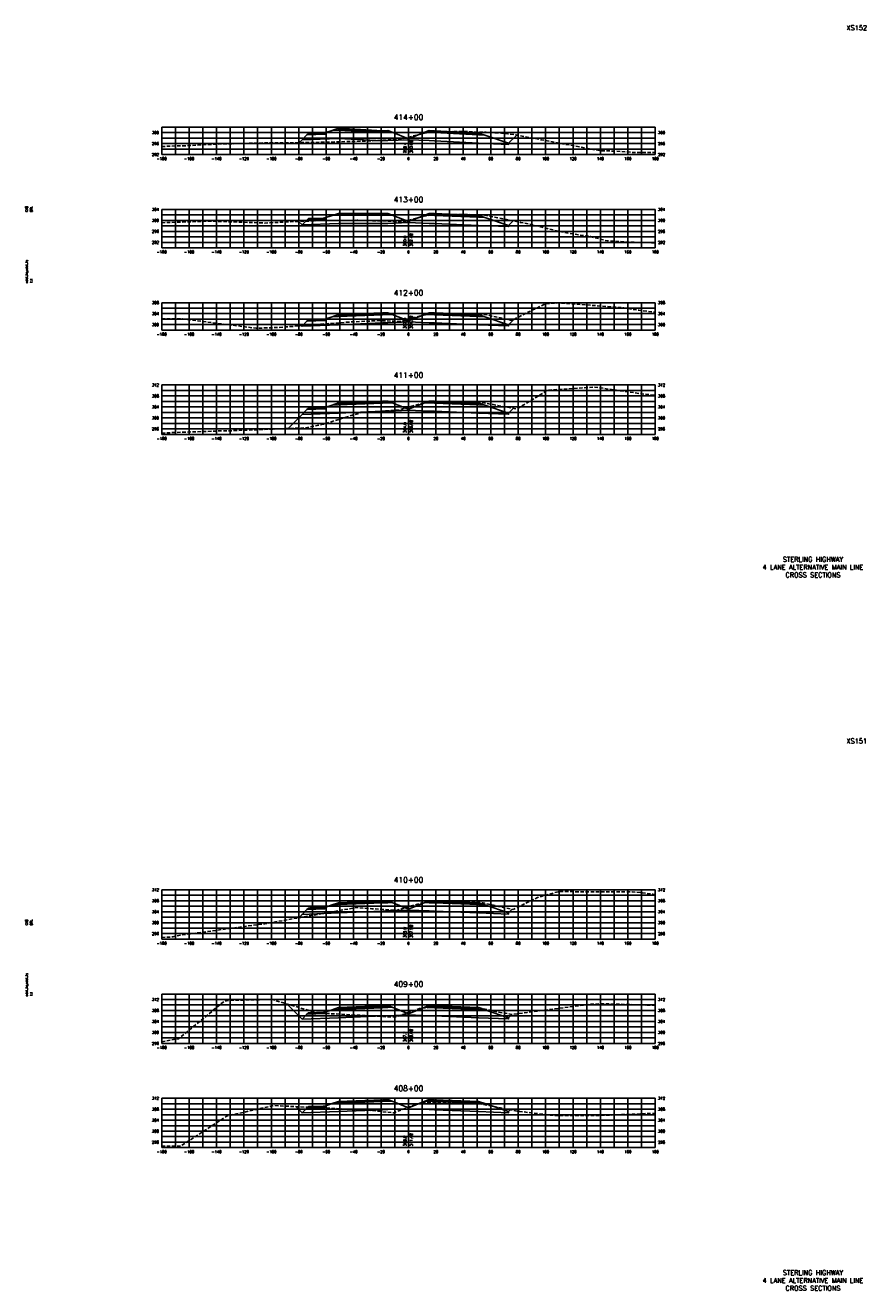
# Model space of a CAD drawing. Extents: x 37 to 9410, y 16 to 8218.
# Tile 66 of 110: x 6607 to 7220, y 3136 to 4058. Entities that reach past the tile are written whole.
import ezdxf
from ezdxf.enums import TextEntityAlignment as Align

# ---------------------------------------------------------------- set-up
doc = ezdxf.new("R2010")
doc.units = 0
doc.header["$LTSCALE"] = 20
doc.header["$MEASUREMENT"] = 0
doc.linetypes.add('HIDDEN_050%', pattern=[0.1875, 0.125, -0.0625])
for name, color, linetype in [('S-AT-TXT175', 6, 'Continuous'), ('S-AT-TXT80', 1, 'Continuous'), ('XDATUM', 3, 'Continuous'), ('XEG', 1, 'HIDDEN_050%'), ('XFG', 2, 'Continuous'), ('XGRID', 251, 'Continuous'), ('XGRIDT', 2, 'Continuous'), ('XREF-BORDER', 7, 'Continuous')]:
    doc.layers.add(name, color=color, linetype=linetype)
doc.styles.add('L100', font='simplex.shx', dxfattribs={"height": 2})
doc.styles.add('L175', font='ROMANSM.shx', dxfattribs={"height": 3.5})
doc.styles.add('L80', font='ROMANSM.shx', dxfattribs={"height": 1.6})

# ---------------------------------------------------------------- blocks, each defined once
blk = doc.blocks.new('03025_00_att1')
at = {"layer": 'S-AT-TXT175', "style": 'L175'}
for tag, p in [('NUM', (32.402, 20.822)), ('LINE1', (30.64, 1.444)), ('LINE2', (30.64, 1.161)), ('LINE3', (30.64, 0.877))]:
    blk.add_attdef(tag, text='', height=0.175, dxfattribs=at).set_placement(p, align=Align.CENTER)
at = {"layer": 'S-AT-TXT80', "style": 'L80'}
for tag, p in [('DESIGNED', (2.094, 14.201)), ('CHECKED', (2.265, 14.201)), ('DRAFTED', (2.436, 14.201)), ('PCTB', (2.094, 11.605)), ('PSCALE', (2.265, 11.605)), ('PVIEW', (2.436, 11.605))]:
    blk.add_attdef(tag, p, '', height=0.08, rotation=90, dxfattribs=at)

msp = doc.modelspace()

# ---------------------------------------------------------------- linework, layer by layer
at = {"layer": 'XDATUM', "flags": 128}
for points in [[(6806.43, 3972.68), (6808.46, 3974.71), (6835.05, 3975.78), (6867.05, 3974.02), (6871.05, 3974.18), (6886.05, 3974.78), (6901.05, 3974.18), (6905.05, 3974.02), (6937.05, 3972.26), (6959.05, 3971.38), (6959.05, 3972.27), (6965, 3978.22)], [(6805.94, 3915.24), (6808.46, 3912.71), (6835.05, 3913.78), (6867.05, 3913.62), (6871.05, 3913.78), (6886.05, 3914.38), (6901.05, 3913.78), (6905.05, 3913.62), (6937.05, 3912.34), (6959.05, 3911.46), (6959.05, 3912.35), (6962.35, 3915.65)], [(6808.1, 3839.24), (6808.46, 3838.88), (6835.05, 3839.94), (6867.05, 3841.22), (6871.05, 3841.38), (6886.05, 3841.98), (6901.05, 3841.38), (6905.05, 3841.22), (6937.05, 3839.94), (6959.05, 3839.06), (6959.05, 3839.95), (6963.1, 3844)], [(6798.26, 3764.27), (6808.46, 3774.48), (6835.05, 3775.54), (6867.05, 3776.82), (6871.05, 3776.98), (6886.05, 3777.58), (6901.05, 3776.98), (6905.05, 3776.82), (6937.05, 3775.54), (6959.05, 3774.66), (6959.05, 3775.55), (6962.45, 3778.94)], [(6805.95, 3407.57), (6808.46, 3410.08), (6835.05, 3411.14), (6867.05, 3412.42), (6871.05, 3412.58), (6886.05, 3413.18), (6901.05, 3412.58), (6905.05, 3412.42), (6937.05, 3411.14), (6959.05, 3410.26), (6959.05, 3411.15), (6961.67, 3413.77)], [(6797.35, 3344.78), (6808.46, 3333.68), (6835.05, 3334.74), (6867.05, 3336.02), (6871.05, 3336.18), (6886.05, 3336.78), (6901.05, 3336.18), (6905.05, 3336.02), (6937.05, 3334.74), (6959.05, 3333.86), (6959.05, 3334.75), (6961.44, 3337.13)], [(6803.85, 3269.89), (6808.46, 3265.28), (6835.05, 3266.34), (6867.05, 3267.62), (6871.05, 3267.78), (6886.05, 3268.38), (6901.05, 3267.78), (6905.05, 3267.62), (6937.05, 3266.34), (6959.05, 3265.46), (6959.05, 3266.35), (6960.3, 3267.6)]]:
    msp.add_lwpolyline(points, dxfattribs=at)
at = {"layer": 'XEG', "flags": 128}
for points in [[(6706.05, 3969.83), (6711.98, 3970.14), (6722.44, 3970.4), (6745.92, 3971.62), (6768.81, 3972.16), (6779.87, 3972.49), (6791.22, 3972.56), (6813.82, 3972.74), (6835.84, 3973.3), (6847.76, 3973.59), (6860.01, 3974.07), (6869.94, 3974.7), (6880.69, 3975.37), (6882.69, 3975.91), (6886.05, 3976.73), (6898.66, 3979.8), (6902.66, 3980.2), (6903.23, 3980.25), (6919.99, 3980.83), (6922.76, 3980.9), (6927.09, 3980.77), (6942.67, 3980.22), (6947.6, 3980.02), (6953.88, 3979.69), (6958.53, 3979.17), (6963.97, 3978.48), (6964.27, 3978.39), (6965.04, 3978.21), (6982.79, 3974.8), (7026.13, 3966.73), (7037.31, 3966.5), (7051.44, 3965.42), (7066.05, 3965.6)], [(6706.05, 3914.26), (6713.27, 3914.55), (6738.39, 3915.39), (6747.22, 3915.3), (6756.28, 3915.02), (6781.17, 3914.08), (6805.42, 3915.22), (6815.11, 3915.6), (6825.06, 3915.94), (6849.06, 3916.06), (6870.18, 3915.53), (6872.44, 3915.39), (6881.3, 3914.81), (6884.34, 3915.53), (6886.05, 3916), (6897.83, 3919.27), (6898.7, 3919.41), (6902.13, 3919.72), (6918.27, 3920.33), (6922.08, 3920.44), (6925.98, 3920.33), (6941.52, 3919.89), (6942.13, 3919.76), (6944.54, 3919.22), (6967.68, 3914.58), (6974.43, 3913.32), (6995.14, 3908.13), (7006.49, 3906.07), (7018.79, 3904.18), (7031.41, 3901), (7052.74, 3899.95), (7066.05, 3899.68)], [(6706.05, 3844.26), (6707.98, 3844.31), (6721.34, 3844.22), (6775, 3837.38), (6790.12, 3837.86), (6842.03, 3841.84), (6864.65, 3842.94), (6879.7, 3842.31), (6882.8, 3843.1), (6886.05, 3843.99), (6896.88, 3846.97), (6900.28, 3847.47), (6901.05, 3847.57), (6917.44, 3848.08), (6921, 3848.22), (6924.61, 3848.09), (6940.67, 3847.62), (6941.28, 3847.48), (6943.57, 3847.07), (6946.9, 3846.28), (6961.24, 3843.09), (6974.34, 3849.49), (6986.14, 3855.35), (6996.47, 3855.86), (7043.1, 3852.27), (7054.03, 3850.47), (7065.26, 3849.11), (7066.05, 3848.84)], [(6706.05, 3760.99), (6744.58, 3762.38), (6749.81, 3762.63), (6755.18, 3762.62), (6811.61, 3764.78), (6823.96, 3767.39), (6851.65, 3775.95), (6872.55, 3777.32), (6878.32, 3777.69), (6881.77, 3778.71), (6886.05, 3779.9), (6895.79, 3782.61), (6899.1, 3783.04), (6900.1, 3783.19), (6915.47, 3783.73), (6919.79, 3783.88), (6924.1, 3783.77), (6939.41, 3783.44), (6940.23, 3783.27), (6942.97, 3782.68), (6947.74, 3781.72), (6951.17, 3781.07), (6964.69, 3778.52), (6970.18, 3781.48), (6987.44, 3792.18), (7012.68, 3793.92), (7021.38, 3794.43), (7030.31, 3793.26), (7055.33, 3789.71), (7066.05, 3788.4)], [(6706.05, 3393.24), (6714.17, 3393.66), (6720.23, 3394.96), (6781.19, 3403.22), (6789.02, 3404.57), (6848.22, 3415.06), (6859.34, 3414.17), (6877.21, 3412.96), (6886.05, 3415.53), (6890.03, 3416.68), (6894.8, 3418.18), (6895.82, 3418.32), (6899.2, 3418.92), (6913.63, 3419.39), (6918.91, 3419.58), (6923.97, 3419.43), (6938.44, 3419), (6939.36, 3418.77), (6941.78, 3418.15), (6956.2, 3414.83), (6962.29, 3413.65), (6980.19, 3422.33), (6995.37, 3426.66), (7049.29, 3426.45), (7056.63, 3425.78), (7064.15, 3424.86), (7066.05, 3424.6)], [(6706.05, 3317.23), (6718.46, 3319.41), (6750.77, 3346.02), (6754.07, 3347.34), (6786.35, 3348.06), (6817.8, 3338.69), (6820.29, 3338.04), (6822.86, 3337.95), (6826.26, 3337.82), (6868.3, 3335.52), (6876.5, 3335.26), (6883.53, 3337.59), (6886.05, 3338.49), (6894.17, 3341.38), (6895.83, 3341.57), (6898.01, 3341.96), (6906.04, 3342.2), (6917.75, 3342.57), (6925.92, 3342.37), (6937.4, 3342.06), (6938.87, 3341.71), (6940.81, 3341.26), (6949.52, 3339.23), (6955.35, 3338.2), (6958.2, 3337.7), (6961.53, 3337.12), (6972.64, 3338.63), (7018.87, 3344.56), (7029.21, 3344.93), (7066.05, 3343.67)], [(6706.05, 3241.17), (6719.13, 3240.97), (6719.75, 3241.03), (6720.35, 3241.38), (6753.7, 3263.07), (6787.38, 3270.61), (6787.64, 3270.67), (6787.91, 3270.66), (6854.41, 3267.45), (6855.54, 3267.46), (6856.24, 3267.38), (6875.44, 3265.36), (6885.1, 3269.24), (6886.05, 3269.57), (6892.82, 3271.88), (6895.08, 3272.16), (6896.89, 3272.55), (6905.42, 3272.76), (6916.83, 3273.16), (6928.29, 3272.78), (6936.5, 3272.5), (6938.44, 3272.05), (6939.77, 3271.77), (6955.85, 3268.38), (6967.08, 3266.39), (6988.46, 3263.86), (6989.55, 3263.73), (6994.27, 3263.35), (7025.27, 3263.43), (7055.48, 3264.63), (7063.05, 3264.96), (7066.05, 3265.06)]]:
    msp.add_lwpolyline(points, dxfattribs=at)
at = {"layer": 'XFG', "flags": 128}
for points in [[(6886.05, 3975.52), (6874.1, 3980.3), (6871.05, 3980.18), (6867.05, 3980.02), (6835.05, 3981.78), (6830.48, 3981.59), (6825.05, 3979.78), (6825.05, 3978.78), (6812.01, 3978.26), (6808.46, 3974.71), (6835.05, 3975.78), (6867.05, 3974.02), (6871.05, 3974.18), (6886.05, 3974.78), (6886.05, 3975.52)], [(6825.05, 3979.78), (6824.05, 3979.74), (6824.05, 3979.4), (6814.05, 3979), (6814.05, 3979.34), (6813.05, 3979.3), (6812.01, 3978.26), (6825.05, 3978.78), (6825.05, 3979.78)], [(6824.05, 3979.74), (6814.05, 3979.34), (6814.05, 3979), (6824.05, 3979.4), (6824.05, 3979.74)], [(6871.05, 3980.52), (6867.05, 3980.36), (6835.05, 3982.12), (6835.05, 3983.12), (6830.48, 3981.59), (6835.05, 3981.78), (6867.05, 3980.02), (6871.05, 3980.18), (6874.1, 3980.3), (6871.05, 3981.52), (6871.05, 3980.52)], [(6871.05, 3981.52), (6867.05, 3981.36), (6835.05, 3983.12), (6835.05, 3982.78), (6867.05, 3981.02), (6871.05, 3981.18), (6871.05, 3981.52)], [(6871.05, 3981.18), (6867.05, 3981.02), (6835.05, 3982.78), (6835.05, 3982.12), (6867.05, 3980.36), (6871.05, 3980.52), (6871.05, 3981.18)], [(6886.05, 3975.52), (6898, 3980.3), (6901.05, 3980.18), (6905.05, 3980.02), (6937.05, 3978.26), (6941.62, 3978.08), (6959.05, 3972.27), (6959.05, 3971.38), (6937.05, 3972.26), (6905.05, 3974.02), (6901.05, 3974.18), (6886.05, 3974.78)], [(6901.05, 3981.52), (6898, 3980.3), (6901.05, 3980.18), (6905.05, 3980.02), (6937.05, 3978.26), (6941.62, 3978.08), (6937.05, 3979.6), (6937.05, 3978.6), (6905.05, 3980.36), (6901.05, 3980.52), (6901.05, 3981.52)], [(6901.05, 3981.52), (6901.05, 3981.18), (6905.05, 3981.02), (6937.05, 3979.26), (6937.05, 3979.6), (6905.05, 3981.36), (6901.05, 3981.52)], [(6901.05, 3981.18), (6901.05, 3980.52), (6905.05, 3980.36), (6937.05, 3978.6), (6937.05, 3979.26), (6905.05, 3981.02), (6901.05, 3981.18)], [(6959.05, 3972.27), (6959.05, 3972.27), (6965, 3978.22)], [(6808.46, 3974.71), (6808.46, 3974.71), (6806.43, 3972.68)], [(6871.05, 3920.12), (6867.05, 3919.96), (6835.05, 3920.12), (6835.05, 3921.12), (6830.48, 3919.59), (6835.05, 3919.78), (6867.05, 3919.62), (6871.05, 3919.78), (6874.1, 3919.9), (6871.05, 3921.12), (6871.05, 3920.12)], [(6871.05, 3921.12), (6867.05, 3920.96), (6835.05, 3921.12), (6835.05, 3920.78), (6867.05, 3920.62), (6871.05, 3920.78), (6871.05, 3921.12)], [(6871.05, 3920.78), (6867.05, 3920.62), (6835.05, 3920.78), (6835.05, 3920.12), (6867.05, 3919.96), (6871.05, 3920.12), (6871.05, 3920.78)], [(6901.05, 3921.12), (6898, 3919.9), (6901.05, 3919.78), (6905.05, 3919.62), (6937.05, 3918.34), (6941.62, 3918.16), (6937.05, 3919.68), (6937.05, 3918.68), (6905.05, 3919.96), (6901.05, 3920.12), (6901.05, 3921.12)], [(6901.05, 3921.12), (6901.05, 3920.78), (6905.05, 3920.62), (6937.05, 3919.34), (6937.05, 3919.68), (6905.05, 3920.96), (6901.05, 3921.12)], [(6901.05, 3920.78), (6901.05, 3920.12), (6905.05, 3919.96), (6937.05, 3918.68), (6937.05, 3919.34), (6905.05, 3920.62), (6901.05, 3920.78)], [(6808.46, 3912.71), (6808.46, 3912.71), (6805.94, 3915.24)], [(6886.05, 3915.12), (6874.1, 3919.9), (6871.05, 3919.78), (6867.05, 3919.62), (6835.05, 3919.78), (6830.48, 3919.59), (6825.05, 3917.78), (6825.05, 3916.78), (6812.01, 3916.26), (6808.46, 3912.71), (6835.05, 3913.78), (6867.05, 3913.62), (6871.05, 3913.78), (6886.05, 3914.38), (6886.05, 3915.12)], [(6825.05, 3917.78), (6824.05, 3917.74), (6824.05, 3917.4), (6814.05, 3917), (6814.05, 3917.34), (6813.05, 3917.3), (6812.01, 3916.26), (6825.05, 3916.78), (6825.05, 3917.78)], [(6824.05, 3917.74), (6814.05, 3917.34), (6814.05, 3917), (6824.05, 3917.4), (6824.05, 3917.74)], [(6886.05, 3915.12), (6898, 3919.9), (6901.05, 3919.78), (6905.05, 3919.62), (6937.05, 3918.34), (6941.62, 3918.16), (6959.05, 3912.35), (6959.05, 3911.46), (6937.05, 3912.34), (6905.05, 3913.62), (6901.05, 3913.78), (6886.05, 3914.38)], [(6959.05, 3912.35), (6959.05, 3912.35), (6962.35, 3915.65)], [(6886.05, 3842.72), (6874.1, 3847.5), (6871.05, 3847.38), (6867.05, 3847.22), (6835.05, 3845.94), (6830.48, 3845.76), (6825.05, 3843.95), (6825.05, 3842.95), (6812.01, 3842.42), (6808.46, 3838.88), (6835.05, 3839.94), (6867.05, 3841.22), (6871.05, 3841.38), (6886.05, 3841.98), (6886.05, 3842.72)], [(6871.05, 3847.72), (6867.05, 3847.56), (6835.05, 3846.28), (6835.05, 3847.28), (6830.48, 3845.76), (6835.05, 3845.94), (6867.05, 3847.22), (6871.05, 3847.38), (6874.1, 3847.5), (6871.05, 3848.72), (6871.05, 3847.72)], [(6871.05, 3848.72), (6867.05, 3848.56), (6835.05, 3847.28), (6835.05, 3846.94), (6867.05, 3848.22), (6871.05, 3848.38), (6871.05, 3848.72)], [(6871.05, 3848.38), (6867.05, 3848.22), (6835.05, 3846.94), (6835.05, 3846.28), (6867.05, 3847.56), (6871.05, 3847.72), (6871.05, 3848.38)], [(6886.05, 3842.72), (6898, 3847.5), (6901.05, 3847.38), (6905.05, 3847.22), (6937.05, 3845.94), (6941.62, 3845.76), (6959.05, 3839.95), (6959.05, 3839.06), (6937.05, 3839.94), (6905.05, 3841.22), (6901.05, 3841.38), (6886.05, 3841.98)], [(6901.05, 3848.72), (6898, 3847.5), (6901.05, 3847.38), (6905.05, 3847.22), (6937.05, 3845.94), (6941.62, 3845.76), (6937.05, 3847.28), (6937.05, 3846.28), (6905.05, 3847.56), (6901.05, 3847.72), (6901.05, 3848.72)], [(6901.05, 3848.72), (6901.05, 3848.38), (6905.05, 3848.22), (6937.05, 3846.94), (6937.05, 3847.28), (6905.05, 3848.56), (6901.05, 3848.72)], [(6901.05, 3848.38), (6901.05, 3847.72), (6905.05, 3847.56), (6937.05, 3846.28), (6937.05, 3846.94), (6905.05, 3848.22), (6901.05, 3848.38)], [(6808.46, 3838.88), (6808.46, 3838.88), (6808.1, 3839.24)], [(6825.05, 3843.95), (6824.05, 3843.91), (6824.05, 3843.57), (6814.05, 3843.17), (6814.05, 3843.51), (6813.05, 3843.47), (6812.01, 3842.42), (6825.05, 3842.95), (6825.05, 3843.95)], [(6824.05, 3843.91), (6814.05, 3843.51), (6814.05, 3843.17), (6824.05, 3843.57), (6824.05, 3843.91)], [(6959.05, 3839.95), (6959.05, 3839.95), (6963.1, 3844)], [(6886.05, 3778.32), (6874.1, 3783.1), (6871.05, 3782.98), (6867.05, 3782.82), (6835.05, 3781.54), (6830.48, 3781.36), (6825.05, 3779.55), (6825.05, 3778.55), (6812.01, 3778.02), (6808.46, 3774.48), (6835.05, 3775.54), (6867.05, 3776.82), (6871.05, 3776.98), (6886.05, 3777.58), (6886.05, 3778.32)], [(6871.05, 3783.32), (6867.05, 3783.16), (6835.05, 3781.88), (6835.05, 3782.88), (6830.48, 3781.36), (6835.05, 3781.54), (6867.05, 3782.82), (6871.05, 3782.98), (6874.1, 3783.1), (6871.05, 3784.32), (6871.05, 3783.32)], [(6871.05, 3784.32), (6867.05, 3784.16), (6835.05, 3782.88), (6835.05, 3782.54), (6867.05, 3783.82), (6871.05, 3783.98), (6871.05, 3784.32)], [(6871.05, 3783.98), (6867.05, 3783.82), (6835.05, 3782.54), (6835.05, 3781.88), (6867.05, 3783.16), (6871.05, 3783.32), (6871.05, 3783.98)], [(6886.05, 3778.32), (6898, 3783.1), (6901.05, 3782.98), (6905.05, 3782.82), (6937.05, 3781.54), (6941.62, 3781.36), (6959.05, 3775.55), (6959.05, 3774.66), (6937.05, 3775.54), (6905.05, 3776.82), (6901.05, 3776.98), (6886.05, 3777.58)], [(6901.05, 3784.32), (6898, 3783.1), (6901.05, 3782.98), (6905.05, 3782.82), (6937.05, 3781.54), (6941.62, 3781.36), (6937.05, 3782.88), (6937.05, 3781.88), (6905.05, 3783.16), (6901.05, 3783.32), (6901.05, 3784.32)], [(6901.05, 3784.32), (6901.05, 3783.98), (6905.05, 3783.82), (6937.05, 3782.54), (6937.05, 3782.88), (6905.05, 3784.16), (6901.05, 3784.32)], [(6901.05, 3783.98), (6901.05, 3783.32), (6905.05, 3783.16), (6937.05, 3781.88), (6937.05, 3782.54), (6905.05, 3783.82), (6901.05, 3783.98)], [(6808.46, 3774.48), (6808.46, 3774.48), (6798.26, 3764.27)], [(6825.05, 3779.55), (6824.05, 3779.51), (6824.05, 3779.17), (6814.05, 3778.77), (6814.05, 3779.11), (6813.05, 3779.07), (6812.01, 3778.02), (6825.05, 3778.55), (6825.05, 3779.55)], [(6824.05, 3779.51), (6814.05, 3779.11), (6814.05, 3778.77), (6824.05, 3779.17), (6824.05, 3779.51)], [(6959.05, 3775.55), (6959.05, 3775.55), (6962.45, 3778.94)], [(6886.05, 3413.92), (6874.1, 3418.7), (6871.05, 3418.58), (6867.05, 3418.42), (6835.05, 3417.14), (6830.48, 3416.96), (6825.05, 3415.15), (6825.05, 3414.15), (6812.01, 3413.62), (6808.46, 3410.08), (6835.05, 3411.14), (6867.05, 3412.42), (6871.05, 3412.58), (6886.05, 3413.18), (6886.05, 3413.92)], [(6825.05, 3415.15), (6824.05, 3415.11), (6824.05, 3414.77), (6814.05, 3414.37), (6814.05, 3414.71), (6813.05, 3414.67), (6812.01, 3413.62), (6825.05, 3414.15), (6825.05, 3415.15)], [(6824.05, 3415.11), (6814.05, 3414.71), (6814.05, 3414.37), (6824.05, 3414.77), (6824.05, 3415.11)], [(6871.05, 3418.92), (6867.05, 3418.76), (6835.05, 3417.48), (6835.05, 3418.48), (6830.48, 3416.96), (6835.05, 3417.14), (6867.05, 3418.42), (6871.05, 3418.58), (6874.1, 3418.7), (6871.05, 3419.92), (6871.05, 3418.92)], [(6871.05, 3419.92), (6867.05, 3419.76), (6835.05, 3418.48), (6835.05, 3418.14), (6867.05, 3419.42), (6871.05, 3419.58), (6871.05, 3419.92)], [(6871.05, 3419.58), (6867.05, 3419.42), (6835.05, 3418.14), (6835.05, 3417.48), (6867.05, 3418.76), (6871.05, 3418.92), (6871.05, 3419.58)], [(6886.05, 3413.92), (6898, 3418.7), (6901.05, 3418.58), (6905.05, 3418.42), (6937.05, 3417.14), (6941.62, 3416.96), (6959.05, 3411.15), (6959.05, 3410.26), (6937.05, 3411.14), (6905.05, 3412.42), (6901.05, 3412.58), (6886.05, 3413.18)], [(6901.05, 3419.92), (6898, 3418.7), (6901.05, 3418.58), (6905.05, 3418.42), (6937.05, 3417.14), (6941.62, 3416.96), (6937.05, 3418.48), (6937.05, 3417.48), (6905.05, 3418.76), (6901.05, 3418.92), (6901.05, 3419.92)], [(6901.05, 3419.92), (6901.05, 3419.58), (6905.05, 3419.42), (6937.05, 3418.14), (6937.05, 3418.48), (6905.05, 3419.76), (6901.05, 3419.92)], [(6901.05, 3419.58), (6901.05, 3418.92), (6905.05, 3418.76), (6937.05, 3417.48), (6937.05, 3418.14), (6905.05, 3419.42), (6901.05, 3419.58)], [(6959.05, 3411.15), (6959.05, 3411.15), (6961.67, 3413.77)], [(6808.46, 3410.08), (6808.46, 3410.08), (6805.95, 3407.57)], [(6808.46, 3333.68), (6808.46, 3333.68), (6797.35, 3344.78)], [(6886.05, 3337.52), (6874.1, 3342.3), (6871.05, 3342.18), (6867.05, 3342.02), (6835.05, 3340.74), (6830.48, 3340.56), (6825.05, 3338.75), (6825.05, 3337.75), (6812.01, 3337.22), (6808.46, 3333.68), (6835.05, 3334.74), (6867.05, 3336.02), (6871.05, 3336.18), (6886.05, 3336.78), (6886.05, 3337.52)], [(6871.05, 3342.52), (6867.05, 3342.36), (6835.05, 3341.08), (6835.05, 3342.08), (6830.48, 3340.56), (6835.05, 3340.74), (6867.05, 3342.02), (6871.05, 3342.18), (6874.1, 3342.3), (6871.05, 3343.52), (6871.05, 3342.52)], [(6871.05, 3343.52), (6867.05, 3343.36), (6835.05, 3342.08), (6835.05, 3341.74), (6867.05, 3343.02), (6871.05, 3343.18), (6871.05, 3343.52)], [(6871.05, 3343.18), (6867.05, 3343.02), (6835.05, 3341.74), (6835.05, 3341.08), (6867.05, 3342.36), (6871.05, 3342.52), (6871.05, 3343.18)], [(6886.05, 3337.52), (6898, 3342.3), (6901.05, 3342.18), (6905.05, 3342.02), (6937.05, 3340.74), (6941.62, 3340.56), (6959.05, 3334.75), (6959.05, 3333.86), (6937.05, 3334.74), (6905.05, 3336.02), (6901.05, 3336.18), (6886.05, 3336.78)], [(6901.05, 3343.52), (6898, 3342.3), (6901.05, 3342.18), (6905.05, 3342.02), (6937.05, 3340.74), (6941.62, 3340.56), (6937.05, 3342.08), (6937.05, 3341.08), (6905.05, 3342.36), (6901.05, 3342.52), (6901.05, 3343.52)], [(6901.05, 3343.52), (6901.05, 3343.18), (6905.05, 3343.02), (6937.05, 3341.74), (6937.05, 3342.08), (6905.05, 3343.36), (6901.05, 3343.52)], [(6901.05, 3343.18), (6901.05, 3342.52), (6905.05, 3342.36), (6937.05, 3341.08), (6937.05, 3341.74), (6905.05, 3343.02), (6901.05, 3343.18)], [(6825.05, 3338.75), (6824.05, 3338.71), (6824.05, 3338.37), (6814.05, 3337.97), (6814.05, 3338.31), (6813.05, 3338.27), (6812.01, 3337.22), (6825.05, 3337.75), (6825.05, 3338.75)], [(6824.05, 3338.71), (6814.05, 3338.31), (6814.05, 3337.97), (6824.05, 3338.37), (6824.05, 3338.71)], [(6959.05, 3334.75), (6959.05, 3334.75), (6961.44, 3337.13)], [(6871.05, 3274.12), (6867.05, 3273.96), (6835.05, 3272.68), (6835.05, 3273.68), (6830.48, 3272.16), (6835.05, 3272.34), (6867.05, 3273.62), (6871.05, 3273.78), (6874.1, 3273.9), (6871.05, 3275.12), (6871.05, 3274.12)], [(6871.05, 3275.12), (6867.05, 3274.96), (6835.05, 3273.68), (6835.05, 3273.34), (6867.05, 3274.62), (6871.05, 3274.78), (6871.05, 3275.12)], [(6901.05, 3275.12), (6898, 3273.9), (6901.05, 3273.78), (6905.05, 3273.62), (6937.05, 3272.34), (6941.62, 3272.16), (6937.05, 3273.68), (6937.05, 3272.68), (6905.05, 3273.96), (6901.05, 3274.12), (6901.05, 3275.12)], [(6901.05, 3275.12), (6901.05, 3274.78), (6905.05, 3274.62), (6937.05, 3273.34), (6937.05, 3273.68), (6905.05, 3274.96), (6901.05, 3275.12)], [(6808.46, 3265.28), (6808.46, 3265.28), (6803.85, 3269.89)], [(6886.05, 3269.12), (6874.1, 3273.9), (6871.05, 3273.78), (6867.05, 3273.62), (6835.05, 3272.34), (6830.48, 3272.16), (6825.05, 3270.35), (6825.05, 3269.35), (6812.01, 3268.82), (6808.46, 3265.28), (6835.05, 3266.34), (6867.05, 3267.62), (6871.05, 3267.78), (6886.05, 3268.38), (6886.05, 3269.12)], [(6825.05, 3270.35), (6824.05, 3270.31), (6824.05, 3269.97), (6814.05, 3269.57), (6814.05, 3269.91), (6813.05, 3269.87), (6812.01, 3268.82), (6825.05, 3269.35), (6825.05, 3270.35)], [(6824.05, 3270.31), (6814.05, 3269.91), (6814.05, 3269.57), (6824.05, 3269.97), (6824.05, 3270.31)], [(6871.05, 3274.78), (6867.05, 3274.62), (6835.05, 3273.34), (6835.05, 3272.68), (6867.05, 3273.96), (6871.05, 3274.12), (6871.05, 3274.78)], [(6886.05, 3269.12), (6898, 3273.9), (6901.05, 3273.78), (6905.05, 3273.62), (6937.05, 3272.34), (6941.62, 3272.16), (6959.05, 3266.35), (6959.05, 3265.46), (6937.05, 3266.34), (6905.05, 3267.62), (6901.05, 3267.78), (6886.05, 3268.38)], [(6901.05, 3274.78), (6901.05, 3274.12), (6905.05, 3273.96), (6937.05, 3272.68), (6937.05, 3273.34), (6905.05, 3274.62), (6901.05, 3274.78)], [(6959.05, 3266.35), (6959.05, 3266.35), (6960.3, 3267.6)]]:
    msp.add_lwpolyline(points, dxfattribs=at)
at = {"layer": 'XGRID'}
for p, q in [((6706.05, 3964), (6706.05, 3984)), ((6706.05, 3984), (7066.05, 3984)), ((6706.05, 3980), (7066.05, 3980)), ((6716.05, 3964), (6716.05, 3984)), ((6726.05, 3964), (6726.05, 3984)), ((6736.05, 3964), (6736.05, 3984)), ((6746.05, 3964), (6746.05, 3984)), ((6756.05, 3964), (6756.05, 3984)), ((6766.05, 3964), (6766.05, 3984)), ((6776.05, 3964), (6776.05, 3984)), ((6786.05, 3964), (6786.05, 3984)), ((6796.05, 3964), (6796.05, 3984)), ((6806.05, 3964), (6806.05, 3984)), ((6816.05, 3964), (6816.05, 3984)), ((6826.05, 3964), (6826.05, 3984)), ((6836.05, 3964), (6836.05, 3984)), ((6846.05, 3964), (6846.05, 3984)), ((6856.05, 3964), (6856.05, 3984)), ((6866.05, 3964), (6866.05, 3984)), ((6876.05, 3964), (6876.05, 3984)), ((6886.05, 3964), (6886.05, 3984)), ((6896.05, 3964), (6896.05, 3984)), ((6906.05, 3964), (6906.05, 3984)), ((6916.05, 3964), (6916.05, 3984)), ((6926.05, 3964), (6926.05, 3984)), ((6936.05, 3964), (6936.05, 3984)), ((6946.05, 3964), (6946.05, 3984)), ((6956.05, 3964), (6956.05, 3984)), ((6966.05, 3964), (6966.05, 3984)), ((6976.05, 3964), (6976.05, 3984)), ((6986.05, 3964), (6986.05, 3984)), ((6996.05, 3964), (6996.05, 3984)), ((7006.05, 3964), (7006.05, 3984)), ((7016.05, 3964), (7016.05, 3984)), ((7026.05, 3964), (7026.05, 3984)), ((7036.05, 3964), (7036.05, 3984)), ((7046.05, 3964), (7046.05, 3984)), ((7056.05, 3964), (7056.05, 3984)), ((7066.05, 3964), (7066.05, 3984)), ((6706.05, 3976), (7066.05, 3976)), ((6706.05, 3972), (7066.05, 3972)), ((6706.05, 3968), (7066.05, 3968)), ((6706.05, 3964), (7066.05, 3964)), ((6706.05, 3896), (6706.05, 3924)), ((6706.05, 3924), (7066.05, 3924)), ((6716.05, 3896), (6716.05, 3924)), ((6726.05, 3896), (6726.05, 3924)), ((6736.05, 3896), (6736.05, 3924)), ((6746.05, 3896), (6746.05, 3924)), ((6756.05, 3896), (6756.05, 3924)), ((6766.05, 3896), (6766.05, 3924)), ((6776.05, 3896), (6776.05, 3924)), ((6786.05, 3896), (6786.05, 3924)), ((6796.05, 3896), (6796.05, 3924)), ((6806.05, 3896), (6806.05, 3924)), ((6816.05, 3896), (6816.05, 3924)), ((6826.05, 3896), (6826.05, 3924)), ((6836.05, 3896), (6836.05, 3924)), ((6846.05, 3896), (6846.05, 3924)), ((6856.05, 3896), (6856.05, 3924)), ((6866.05, 3896), (6866.05, 3924)), ((6876.05, 3896), (6876.05, 3924)), ((6886.05, 3896), (6886.05, 3924)), ((6896.05, 3896), (6896.05, 3924)), ((6906.05, 3896), (6906.05, 3924)), ((6916.05, 3896), (6916.05, 3924)), ((6926.05, 3896), (6926.05, 3924)), ((6936.05, 3896), (6936.05, 3924)), ((6946.05, 3896), (6946.05, 3924)), ((6956.05, 3896), (6956.05, 3924)), ((6966.05, 3896), (6966.05, 3924)), ((6976.05, 3896), (6976.05, 3924)), ((6986.05, 3896), (6986.05, 3924)), ((6996.05, 3896), (6996.05, 3924)), ((7006.05, 3896), (7006.05, 3924)), ((7016.05, 3896), (7016.05, 3924)), ((7026.05, 3896), (7026.05, 3924)), ((7036.05, 3896), (7036.05, 3924)), ((7046.05, 3896), (7046.05, 3924)), ((7056.05, 3896), (7056.05, 3924)), ((7066.05, 3896), (7066.05, 3924)), ((6706.05, 3920), (7066.05, 3920)), ((6706.05, 3916), (7066.05, 3916)), ((6706.05, 3912), (7066.05, 3912)), ((6706.05, 3908), (7066.05, 3908)), ((6706.05, 3904), (7066.05, 3904)), ((6706.05, 3900), (7066.05, 3900)), ((6706.05, 3896), (7066.05, 3896)), ((6706.05, 3836), (6706.05, 3856)), ((6706.05, 3856), (7066.05, 3856)), ((6706.05, 3852), (7066.05, 3852)), ((6706.05, 3848), (7066.05, 3848)), ((6716.05, 3836), (6716.05, 3856)), ((6726.05, 3836), (6726.05, 3856)), ((6736.05, 3836), (6736.05, 3856)), ((6746.05, 3836), (6746.05, 3856)), ((6756.05, 3836), (6756.05, 3856)), ((6766.05, 3836), (6766.05, 3856)), ((6776.05, 3836), (6776.05, 3856)), ((6786.05, 3836), (6786.05, 3856)), ((6796.05, 3836), (6796.05, 3856)), ((6806.05, 3836), (6806.05, 3856)), ((6816.05, 3836), (6816.05, 3856)), ((6826.05, 3836), (6826.05, 3856)), ((6836.05, 3836), (6836.05, 3856)), ((6846.05, 3836), (6846.05, 3856)), ((6856.05, 3836), (6856.05, 3856)), ((6866.05, 3836), (6866.05, 3856)), ((6876.05, 3836), (6876.05, 3856)), ((6886.05, 3836), (6886.05, 3856)), ((6896.05, 3836), (6896.05, 3856)), ((6906.05, 3836), (6906.05, 3856)), ((6916.05, 3836), (6916.05, 3856)), ((6926.05, 3836), (6926.05, 3856)), ((6936.05, 3836), (6936.05, 3856)), ((6946.05, 3836), (6946.05, 3856)), ((6956.05, 3836), (6956.05, 3856)), ((6966.05, 3836), (6966.05, 3856)), ((6976.05, 3836), (6976.05, 3856)), ((6986.05, 3836), (6986.05, 3856)), ((6996.05, 3836), (6996.05, 3856)), ((7006.05, 3836), (7006.05, 3856)), ((7016.05, 3836), (7016.05, 3856)), ((7026.05, 3836), (7026.05, 3856)), ((7036.05, 3836), (7036.05, 3856)), ((7046.05, 3836), (7046.05, 3856)), ((7056.05, 3836), (7056.05, 3856)), ((7066.05, 3836), (7066.05, 3856)), ((6706.05, 3844), (7066.05, 3844)), ((6706.05, 3840), (7066.05, 3840)), ((6706.05, 3836), (7066.05, 3836)), ((6706.05, 3760), (6706.05, 3796)), ((6706.05, 3796), (7066.05, 3796)), ((6706.05, 3792), (7066.05, 3792)), ((6716.05, 3760), (6716.05, 3796)), ((6726.05, 3760), (6726.05, 3796)), ((6736.05, 3760), (6736.05, 3796)), ((6746.05, 3760), (6746.05, 3796)), ((6756.05, 3760), (6756.05, 3796)), ((6766.05, 3760), (6766.05, 3796)), ((6776.05, 3760), (6776.05, 3796)), ((6786.05, 3760), (6786.05, 3796)), ((6796.05, 3760), (6796.05, 3796)), ((6806.05, 3760), (6806.05, 3796)), ((6816.05, 3760), (6816.05, 3796)), ((6826.05, 3760), (6826.05, 3796)), ((6836.05, 3760), (6836.05, 3796)), ((6846.05, 3760), (6846.05, 3796)), ((6856.05, 3760), (6856.05, 3796)), ((6866.05, 3760), (6866.05, 3796)), ((6876.05, 3760), (6876.05, 3796)), ((6886.05, 3760), (6886.05, 3796)), ((6896.05, 3760), (6896.05, 3796)), ((6906.05, 3760), (6906.05, 3796)), ((6916.05, 3760), (6916.05, 3796)), ((6926.05, 3760), (6926.05, 3796)), ((6936.05, 3760), (6936.05, 3796)), ((6946.05, 3760), (6946.05, 3796)), ((6956.05, 3760), (6956.05, 3796)), ((6966.05, 3760), (6966.05, 3796)), ((6976.05, 3760), (6976.05, 3796)), ((6986.05, 3760), (6986.05, 3796)), ((6996.05, 3760), (6996.05, 3796)), ((7006.05, 3760), (7006.05, 3796)), ((7016.05, 3760), (7016.05, 3796)), ((7026.05, 3760), (7026.05, 3796)), ((7036.05, 3760), (7036.05, 3796)), ((7046.05, 3760), (7046.05, 3796)), ((7056.05, 3760), (7056.05, 3796)), ((7066.05, 3760), (7066.05, 3796)), ((6706.05, 3788), (7066.05, 3788)), ((6706.05, 3784), (7066.05, 3784)), ((6706.05, 3780), (7066.05, 3780)), ((6706.05, 3776), (7066.05, 3776)), ((6706.05, 3772), (7066.05, 3772)), ((6706.05, 3768), (7066.05, 3768)), ((6706.05, 3764), (7066.05, 3764)), ((6706.05, 3760), (7066.05, 3760)), ((6706.05, 3392), (6706.05, 3428)), ((6706.05, 3428), (7066.05, 3428)), ((6706.05, 3424), (7066.05, 3424)), ((6716.05, 3392), (6716.05, 3428)), ((6726.05, 3392), (6726.05, 3428)), ((6736.05, 3392), (6736.05, 3428)), ((6746.05, 3392), (6746.05, 3428)), ((6756.05, 3392), (6756.05, 3428)), ((6766.05, 3392), (6766.05, 3428)), ((6776.05, 3392), (6776.05, 3428)), ((6786.05, 3392), (6786.05, 3428)), ((6796.05, 3392), (6796.05, 3428)), ((6806.05, 3392), (6806.05, 3428)), ((6816.05, 3392), (6816.05, 3428)), ((6826.05, 3392), (6826.05, 3428)), ((6836.05, 3392), (6836.05, 3428)), ((6846.05, 3392), (6846.05, 3428)), ((6856.05, 3392), (6856.05, 3428)), ((6866.05, 3392), (6866.05, 3428)), ((6876.05, 3392), (6876.05, 3428)), ((6886.05, 3392), (6886.05, 3428)), ((6896.05, 3392), (6896.05, 3428)), ((6906.05, 3392), (6906.05, 3428)), ((6916.05, 3392), (6916.05, 3428)), ((6926.05, 3392), (6926.05, 3428)), ((6936.05, 3392), (6936.05, 3428)), ((6946.05, 3392), (6946.05, 3428)), ((6956.05, 3392), (6956.05, 3428)), ((6966.05, 3392), (6966.05, 3428)), ((6976.05, 3392), (6976.05, 3428)), ((6986.05, 3392), (6986.05, 3428)), ((6996.05, 3392), (6996.05, 3428)), ((7006.05, 3392), (7006.05, 3428)), ((7016.05, 3392), (7016.05, 3428)), ((7026.05, 3392), (7026.05, 3428)), ((7036.05, 3392), (7036.05, 3428)), ((7046.05, 3392), (7046.05, 3428)), ((7056.05, 3392), (7056.05, 3428)), ((7066.05, 3392), (7066.05, 3428)), ((6706.05, 3420), (7066.05, 3420)), ((6706.05, 3416), (7066.05, 3416)), ((6706.05, 3412), (7066.05, 3412)), ((6706.05, 3408), (7066.05, 3408)), ((6706.05, 3404), (7066.05, 3404)), ((6706.05, 3400), (7066.05, 3400)), ((6706.05, 3396), (7066.05, 3396)), ((6706.05, 3392), (7066.05, 3392)), ((6706.05, 3316), (6706.05, 3352)), ((6706.05, 3352), (7066.05, 3352)), ((6716.05, 3316), (6716.05, 3352)), ((6726.05, 3316), (6726.05, 3352)), ((6736.05, 3316), (6736.05, 3352)), ((6746.05, 3316), (6746.05, 3352)), ((6756.05, 3316), (6756.05, 3352)), ((6766.05, 3316), (6766.05, 3352)), ((6776.05, 3316), (6776.05, 3352)), ((6786.05, 3316), (6786.05, 3352)), ((6796.05, 3316), (6796.05, 3352)), ((6806.05, 3316), (6806.05, 3352)), ((6816.05, 3316), (6816.05, 3352)), ((6826.05, 3316), (6826.05, 3352)), ((6836.05, 3316), (6836.05, 3352)), ((6846.05, 3316), (6846.05, 3352)), ((6856.05, 3316), (6856.05, 3352)), ((6866.05, 3316), (6866.05, 3352)), ((6876.05, 3316), (6876.05, 3352)), ((6886.05, 3316), (6886.05, 3352)), ((6896.05, 3316), (6896.05, 3352)), ((6906.05, 3316), (6906.05, 3352)), ((6916.05, 3316), (6916.05, 3352)), ((6926.05, 3316), (6926.05, 3352)), ((6936.05, 3316), (6936.05, 3352)), ((6946.05, 3316), (6946.05, 3352)), ((6956.05, 3316), (6956.05, 3352)), ((6966.05, 3316), (6966.05, 3352)), ((6976.05, 3316), (6976.05, 3352)), ((6986.05, 3316), (6986.05, 3352)), ((6996.05, 3316), (6996.05, 3352)), ((7006.05, 3316), (7006.05, 3352)), ((7016.05, 3316), (7016.05, 3352)), ((7026.05, 3316), (7026.05, 3352)), ((7036.05, 3316), (7036.05, 3352)), ((7046.05, 3316), (7046.05, 3352)), ((7056.05, 3316), (7056.05, 3352)), ((7066.05, 3316), (7066.05, 3352)), ((6706.05, 3348), (7066.05, 3348)), ((6706.05, 3344), (7066.05, 3344)), ((6706.05, 3340), (7066.05, 3340)), ((6706.05, 3336), (7066.05, 3336)), ((6706.05, 3332), (7066.05, 3332)), ((6706.05, 3328), (7066.05, 3328)), ((6706.05, 3324), (7066.05, 3324)), ((6706.05, 3320), (7066.05, 3320)), ((6706.05, 3316), (7066.05, 3316)), ((6706.05, 3240), (6706.05, 3276)), ((6706.05, 3276), (7066.05, 3276)), ((6716.05, 3240), (6716.05, 3276)), ((6726.05, 3240), (6726.05, 3276)), ((6736.05, 3240), (6736.05, 3276)), ((6746.05, 3240), (6746.05, 3276)), ((6756.05, 3240), (6756.05, 3276)), ((6766.05, 3240), (6766.05, 3276)), ((6776.05, 3240), (6776.05, 3276)), ((6786.05, 3240), (6786.05, 3276)), ((6796.05, 3240), (6796.05, 3276)), ((6806.05, 3240), (6806.05, 3276)), ((6816.05, 3240), (6816.05, 3276)), ((6826.05, 3240), (6826.05, 3276)), ((6836.05, 3240), (6836.05, 3276)), ((6846.05, 3240), (6846.05, 3276)), ((6856.05, 3240), (6856.05, 3276)), ((6866.05, 3240), (6866.05, 3276)), ((6876.05, 3240), (6876.05, 3276)), ((6886.05, 3240), (6886.05, 3276)), ((6896.05, 3240), (6896.05, 3276)), ((6906.05, 3240), (6906.05, 3276)), ((6916.05, 3240), (6916.05, 3276)), ((6926.05, 3240), (6926.05, 3276)), ((6936.05, 3240), (6936.05, 3276)), ((6946.05, 3240), (6946.05, 3276)), ((6956.05, 3240), (6956.05, 3276)), ((6966.05, 3240), (6966.05, 3276)), ((6976.05, 3240), (6976.05, 3276)), ((6986.05, 3240), (6986.05, 3276)), ((6996.05, 3240), (6996.05, 3276)), ((7006.05, 3240), (7006.05, 3276)), ((7016.05, 3240), (7016.05, 3276)), ((7026.05, 3240), (7026.05, 3276)), ((7036.05, 3240), (7036.05, 3276)), ((7046.05, 3240), (7046.05, 3276)), ((7056.05, 3240), (7056.05, 3276)), ((7066.05, 3240), (7066.05, 3276)), ((6706.05, 3272), (7066.05, 3272)), ((6706.05, 3268), (7066.05, 3268)), ((6706.05, 3264), (7066.05, 3264)), ((6706.05, 3260), (7066.05, 3260)), ((6706.05, 3256), (7066.05, 3256)), ((6706.05, 3252), (7066.05, 3252)), ((6706.05, 3248), (7066.05, 3248)), ((6706.05, 3244), (7066.05, 3244)), ((6706.05, 3240), (7066.05, 3240))]:
    msp.add_line(p, q, dxfattribs=at)

# ---------------------------------------------------------------- block references
at = {"layer": 'XREF-BORDER'}
ref = msp.add_blockref('03025_00_att1', (6566.45, 3638.23), dxfattribs=dict(at, xscale=20, yscale=20, zscale=20))
ref.add_attrib('LINE1', 'STERLING HIGHWAY', dxfattribs={"layer": 'S-AT-TXT175', "height": 3.5, "style": 'L175'}).set_placement((7181.07, 3667.1), align=Align.CENTER)
ref.add_attrib('LINE2', '4 LANE ALTERNATIVE MAIN LINE', dxfattribs={"layer": 'S-AT-TXT175', "height": 3.5, "style": 'L175'}).set_placement((7181.07, 3661.44), align=Align.CENTER)
ref.add_attrib('LINE3', 'CROSS SECTIONS', dxfattribs={"layer": 'S-AT-TXT175', "height": 3.5, "style": 'L175'}).set_placement((7181.07, 3655.77), align=Align.CENTER)
ref.add_attrib('NUM', 'XS152', dxfattribs={"layer": 'S-AT-TXT175', "height": 3.5, "style": 'L175'}).set_placement((7213, 4054.66), align=Align.CENTER)
ref.add_attrib('DESIGNED', 'CAB', (6608.34, 3922.25), dxfattribs={"layer": 'S-AT-TXT80', "height": 1.6, "rotation": 90, "style": 'L80'})
ref.add_attrib('CHECKED', 'DRL', (6611.75, 3922.25), dxfattribs={"layer": 'S-AT-TXT80', "height": 1.6, "rotation": 90, "style": 'L80'})
ref.add_attrib('PCTB', 'adot_hs,adot_fs', (6608.34, 3870.32), dxfattribs={"layer": 'S-AT-TXT80', "height": 1.6, "rotation": 90, "style": 'L80'})
ref.add_attrib('PSCALE', '1:1', (6611.75, 3870.32), dxfattribs={"layer": 'S-AT-TXT80', "height": 1.6, "rotation": 90, "style": 'L80'})
ref = msp.add_blockref('03025_00_att1', (6566.45, 3118.23), dxfattribs=dict(at, xscale=20, yscale=20, zscale=20))
ref.add_attrib('LINE1', 'STERLING HIGHWAY', dxfattribs={"layer": 'S-AT-TXT175', "height": 3.5, "style": 'L175'}).set_placement((7181.07, 3147.1), align=Align.CENTER)
ref.add_attrib('LINE2', '4 LANE ALTERNATIVE MAIN LINE', dxfattribs={"layer": 'S-AT-TXT175', "height": 3.5, "style": 'L175'}).set_placement((7181.07, 3141.44), align=Align.CENTER)
ref.add_attrib('LINE3', 'CROSS SECTIONS', dxfattribs={"layer": 'S-AT-TXT175', "height": 3.5, "style": 'L175'}).set_placement((7181.07, 3135.77), align=Align.CENTER)
ref.add_attrib('NUM', 'XS151', dxfattribs={"layer": 'S-AT-TXT175', "height": 3.5, "style": 'L175'}).set_placement((7213, 3534.66), align=Align.CENTER)
ref.add_attrib('DESIGNED', 'CAB', (6608.34, 3402.25), dxfattribs={"layer": 'S-AT-TXT80', "height": 1.6, "rotation": 90, "style": 'L80'})
ref.add_attrib('CHECKED', 'DRL', (6611.75, 3402.25), dxfattribs={"layer": 'S-AT-TXT80', "height": 1.6, "rotation": 90, "style": 'L80'})
ref.add_attrib('PCTB', 'adot_hs,adot_fs', (6608.34, 3350.32), dxfattribs={"layer": 'S-AT-TXT80', "height": 1.6, "rotation": 90, "style": 'L80'})
ref.add_attrib('PSCALE', '1:1', (6611.75, 3350.32), dxfattribs={"layer": 'S-AT-TXT80', "height": 1.6, "rotation": 90, "style": 'L80'})

# ---------------------------------------------------------------- texts
at = {"layer": 'XGRIDT', "style": 'L100'}
for s, p in [('414+00', (6886.05, 3988)), ('413+00', (6886.05, 3928)), ('412+00', (6886.05, 3860)), ('411+00', (6886.05, 3800)), ('410+00', (6886.05, 3432)), ('409+00', (6886.05, 3356)), ('408+00', (6886.05, 3280))]:
    msp.add_text(s, height=4, dxfattribs=at).set_placement(p, align=Align.BOTTOM_CENTER)
for s, p in [('300', (6704.05, 3980)), ('296', (6704.05, 3972)), ('292', (6704.05, 3964)), ('304', (6704.05, 3924)), ('300', (6704.05, 3916)), ('296', (6704.05, 3908)), ('292', (6704.05, 3900)), ('308', (6704.05, 3856)), ('304', (6704.05, 3848)), ('300', (6704.05, 3840)), ('312', (6704.05, 3796)), ('308', (6704.05, 3788)), ('304', (6704.05, 3780)), ('300', (6704.05, 3772)), ('296', (6704.05, 3764)), ('312', (6704.05, 3428)), ('308', (6704.05, 3420)), ('304', (6704.05, 3412)), ('300', (6704.05, 3404)), ('296', (6704.05, 3396)), ('312', (6704.05, 3348)), ('308', (6704.05, 3340)), ('304', (6704.05, 3332)), ('300', (6704.05, 3324)), ('296', (6704.05, 3316)), ('312', (6704.05, 3276)), ('308', (6704.05, 3268)), ('304', (6704.05, 3260)), ('300', (6704.05, 3252)), ('296', (6704.05, 3244))]:
    msp.add_text(s, height=2, dxfattribs=at).set_placement(p, align=Align.MIDDLE_RIGHT)
for s, p in [('300', (7068.05, 3980)), ('296', (7068.05, 3972)), ('292', (7068.05, 3964)), ('304', (7068.05, 3924)), ('300', (7068.05, 3916)), ('296', (7068.05, 3908)), ('292', (7068.05, 3900)), ('308', (7068.05, 3856)), ('304', (7068.05, 3848)), ('300', (7068.05, 3840)), ('312', (7068.05, 3796)), ('308', (7068.05, 3788)), ('304', (7068.05, 3780)), ('300', (7068.05, 3772)), ('296', (7068.05, 3764)), ('312', (7068.05, 3428)), ('308', (7068.05, 3420)), ('304', (7068.05, 3412)), ('300', (7068.05, 3404)), ('296', (7068.05, 3396)), ('312', (7068.05, 3348)), ('308', (7068.05, 3340)), ('304', (7068.05, 3332)), ('300', (7068.05, 3324)), ('296', (7068.05, 3316)), ('312', (7068.05, 3276)), ('308', (7068.05, 3268)), ('304', (7068.05, 3260)), ('300', (7068.05, 3252)), ('296', (7068.05, 3244))]:
    msp.add_text(s, height=2, dxfattribs=at).set_placement(p, align=Align.MIDDLE_LEFT)
for s, p in [('298.4', (6885.05, 3965)), ('300.0', (6885.05, 3897)), ('302.0', (6885.05, 3837)), ('304.0', (6885.05, 3761)), ('305.8', (6885.05, 3393)), ('307.2', (6885.05, 3317)), ('308.8', (6885.05, 3241))]:
    msp.add_text(s, height=2, rotation=90, dxfattribs=at).set_placement(p, align=Align.BOTTOM_LEFT)
for s, p in [('300.68', (6887.05, 3965)), ('302.48', (6887.05, 3897)), ('304.28', (6887.05, 3837)), ('306.08', (6887.05, 3761)), ('307.88', (6887.05, 3393)), ('309.68', (6887.05, 3317)), ('311.48', (6887.05, 3241))]:
    msp.add_text(s, height=2, rotation=90, dxfattribs=at).set_placement(p, align=Align.TOP_LEFT)
for s, p in [('-180', (6706.05, 3962)), ('-160', (6726.05, 3962)), ('-140', (6746.05, 3962)), ('-120', (6766.05, 3962)), ('-100', (6786.05, 3962)), ('-80', (6806.05, 3962)), ('-60', (6826.05, 3962)), ('-40', (6846.05, 3962)), ('-20', (6866.05, 3962)), ('0', (6886.05, 3962)), ('20', (6906.05, 3962)), ('40', (6926.05, 3962)), ('60', (6946.05, 3962)), ('80', (6966.05, 3962)), ('100', (6986.05, 3962)), ('120', (7006.05, 3962)), ('140', (7026.05, 3962)), ('160', (7046.05, 3962)), ('180', (7066.05, 3962)), ('-180', (6706.05, 3894)), ('-160', (6726.05, 3894)), ('-140', (6746.05, 3894)), ('-120', (6766.05, 3894)), ('-100', (6786.05, 3894)), ('-80', (6806.05, 3894)), ('-60', (6826.05, 3894)), ('-40', (6846.05, 3894)), ('-20', (6866.05, 3894)), ('0', (6886.05, 3894)), ('20', (6906.05, 3894)), ('40', (6926.05, 3894)), ('60', (6946.05, 3894)), ('80', (6966.05, 3894)), ('100', (6986.05, 3894)), ('120', (7006.05, 3894)), ('140', (7026.05, 3894)), ('160', (7046.05, 3894)), ('180', (7066.05, 3894)), ('-180', (6706.05, 3834)), ('-160', (6726.05, 3834)), ('-140', (6746.05, 3834)), ('-120', (6766.05, 3834)), ('-100', (6786.05, 3834)), ('-80', (6806.05, 3834)), ('-60', (6826.05, 3834)), ('-40', (6846.05, 3834)), ('-20', (6866.05, 3834)), ('0', (6886.05, 3834)), ('20', (6906.05, 3834)), ('40', (6926.05, 3834)), ('60', (6946.05, 3834)), ('80', (6966.05, 3834)), ('100', (6986.05, 3834)), ('120', (7006.05, 3834)), ('140', (7026.05, 3834)), ('160', (7046.05, 3834)), ('180', (7066.05, 3834)), ('-180', (6706.05, 3758)), ('-160', (6726.05, 3758)), ('-140', (6746.05, 3758)), ('-120', (6766.05, 3758)), ('-100', (6786.05, 3758)), ('-80', (6806.05, 3758)), ('-60', (6826.05, 3758)), ('-40', (6846.05, 3758)), ('-20', (6866.05, 3758)), ('0', (6886.05, 3758)), ('20', (6906.05, 3758)), ('40', (6926.05, 3758)), ('60', (6946.05, 3758)), ('80', (6966.05, 3758)), ('100', (6986.05, 3758)), ('120', (7006.05, 3758)), ('140', (7026.05, 3758)), ('160', (7046.05, 3758)), ('180', (7066.05, 3758)), ('-180', (6706.05, 3390)), ('-160', (6726.05, 3390)), ('-140', (6746.05, 3390)), ('-120', (6766.05, 3390)), ('-100', (6786.05, 3390)), ('-80', (6806.05, 3390)), ('-60', (6826.05, 3390)), ('-40', (6846.05, 3390)), ('-20', (6866.05, 3390)), ('0', (6886.05, 3390)), ('20', (6906.05, 3390)), ('40', (6926.05, 3390)), ('60', (6946.05, 3390)), ('80', (6966.05, 3390)), ('100', (6986.05, 3390)), ('120', (7006.05, 3390)), ('140', (7026.05, 3390)), ('160', (7046.05, 3390)), ('180', (7066.05, 3390)), ('-180', (6706.05, 3314)), ('-160', (6726.05, 3314)), ('-140', (6746.05, 3314)), ('-120', (6766.05, 3314)), ('-100', (6786.05, 3314)), ('-80', (6806.05, 3314)), ('-60', (6826.05, 3314)), ('-40', (6846.05, 3314)), ('-20', (6866.05, 3314)), ('0', (6886.05, 3314)), ('20', (6906.05, 3314)), ('40', (6926.05, 3314)), ('60', (6946.05, 3314)), ('80', (6966.05, 3314)), ('100', (6986.05, 3314)), ('120', (7006.05, 3314)), ('140', (7026.05, 3314)), ('160', (7046.05, 3314)), ('180', (7066.05, 3314)), ('-180', (6706.05, 3238)), ('-160', (6726.05, 3238)), ('-140', (6746.05, 3238)), ('-120', (6766.05, 3238)), ('-100', (6786.05, 3238)), ('-80', (6806.05, 3238)), ('-60', (6826.05, 3238)), ('-40', (6846.05, 3238)), ('-20', (6866.05, 3238)), ('0', (6886.05, 3238)), ('20', (6906.05, 3238)), ('40', (6926.05, 3238)), ('60', (6946.05, 3238)), ('80', (6966.05, 3238)), ('100', (6986.05, 3238)), ('120', (7006.05, 3238)), ('140', (7026.05, 3238)), ('160', (7046.05, 3238)), ('180', (7066.05, 3238))]:
    msp.add_text(s, height=2, dxfattribs=at).set_placement(p, align=Align.TOP_CENTER)

doc.saveas('drawing.dxf')
